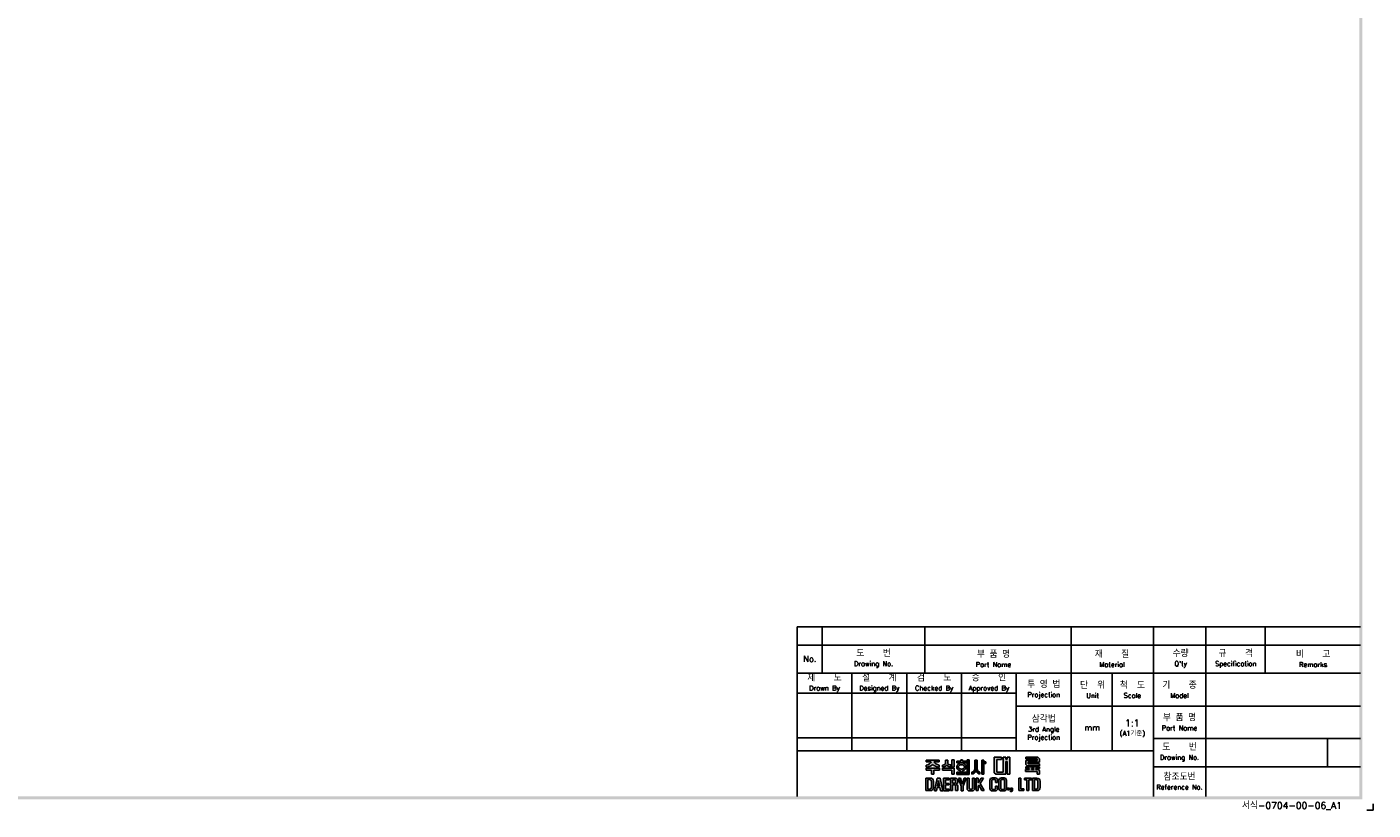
# Model space of a CAD drawing. Extents: x -194 to 879, y -1928 to 536.
# Tile 2 of 3: x 433 to 879, y -50 to 209. Entities that reach past the tile are written whole.
import ezdxf

# ---------------------------------------------------------------- set-up
doc = ezdxf.new("R2010")
doc.units = 0
doc.header["$MEASUREMENT"] = 0
for name, color, linetype in [('di', 3, 'CONTINUOUS'), ('dimtaxt', 3, 'CONTINUOUS'), ('dwg', 7, 'CONTINUOUS')]:
    doc.layers.add(name, color=color, linetype=linetype)
doc.styles.get("Standard").update_dxf_attribs({"font": 'romans.shx', "height": 2, "bigfont": 'hgs.shx'})

# ---------------------------------------------------------------- blocks, each defined once
blk = doc.blocks.new('도면서식 A1')
at = {"layer": 'di', "insert": (780.92, -2.61), "char_height": 2.2, "width": 38.8706, "attachment_point": 4}
blk.add_mtext('서식-0704-00-06_A1', dxfattribs=at)
blk = doc.blocks.new('대륙')
at = {"layer": 'dimtaxt'}
h = blk.add_hatch(color=256, dxfattribs=at)
edge = h.paths.add_edge_path()
edge.add_line((51.99, 12.18), (47.65, 12.18))
edge.add_line((47.65, 12.18), (47.65, 11.59))
edge.add_line((47.65, 11.59), (49.36, 11.59))
edge.add_ellipse((47.48, 11.55), major_axis=(1.89, 0.39), ratio=0.576936, start_angle=268.0794, end_angle=342.4305, ccw=False)
edge.add_line((47.64, 10.44), (47.64, 9.87))
edge.add_ellipse((47.59, 11.36), major_axis=(2.46, 0), ratio=0.608939, start_angle=-88.7913, end_angle=-24.3158)
edge.add_ellipse((52.06, 11.36), major_axis=(-2.46, 0), ratio=0.608939, start_angle=384.3158, end_angle=448.3061)
edge.add_line((51.99, 9.87), (51.99, 10.51))
edge.add_ellipse((52.11, 11.62), major_axis=(-1.91, 0.31), ratio=0.577613, start_angle=17.5125, end_angle=91.8636, ccw=False)
edge.add_line((50.24, 11.59), (51.99, 11.59))
edge.add_line((51.99, 11.59), (51.99, 12.18))
h.paths.add_polyline_path([(52, 9.48), (47.64, 9.48), (47.64, 8.87), (49.46, 8.87), (49.46, 7.49), (50.19, 7.49), (50.19, 8.88), (52, 8.88)])
edge = h.paths.add_edge_path()
edge.add_arc((55.25, 11.18), 0.45, 180, 220.7047, ccw=False)
edge.add_line((54.8, 11.18), (54.8, 12.18))
edge.add_line((54.8, 12.18), (54.06, 12.18))
edge.add_line((54.06, 12.18), (54.06, 11.18))
edge.add_arc((53.61, 11.18), 0.45, 319.2953, 360, ccw=False)
edge.add_spline(control_points=[(53.95, 10.89), (53.94, 10.88), (53.93, 10.87), (53.83, 10.76), (53.7, 10.68), (53.03, 10.51)], knot_values=[3.761053, 3.761053, 3.761053, 3.761053, 3.807132, 3.807132, 4.298097, 4.298097, 4.298097, 4.298097], degree=3, periodic=0)
edge.add_line((53.03, 10.51), (53.03, 9.85))
edge.add_spline(control_points=[(53.03, 9.85), (53.05, 9.85), (53.06, 9.85), (53.74, 9.96), (53.94, 10.08), (54.15, 10.22), (54.2, 10.3), (54.43, 10.6)], knot_values=[3.495949, 3.495949, 3.495949, 3.495949, 3.524444, 3.524444, 4.06832, 4.06832, 4.379503, 4.379503, 4.379503, 4.379503], degree=3, periodic=0)
edge.add_spline(control_points=[(54.43, 10.6), (54.65, 10.3), (54.71, 10.22), (54.92, 10.08), (55.12, 9.96), (55.75, 9.88), (55.78, 9.87), (55.8, 9.86)], knot_values=[3.495949, 3.495949, 3.495949, 3.495949, 3.807132, 3.807132, 4.351008, 4.351008, 4.402945, 4.402945, 4.402945, 4.402945], degree=3, periodic=0)
edge.add_line((55.8, 9.86), (55.8, 10.59))
edge.add_spline(control_points=[(55.8, 10.59), (55.78, 10.59), (55.76, 10.6), (55.19, 10.66), (55.03, 10.75), (54.92, 10.87), (54.91, 10.88), (54.91, 10.89)], knot_values=[3.761053, 3.761053, 3.761053, 3.761053, 3.81299, 3.81299, 4.356866, 4.356866, 4.402945, 4.402945, 4.402945, 4.402945], degree=3, periodic=0)
h.paths.add_polyline_path([(56.82, 9.48), (53.03, 9.48), (53.03, 8.87), (56.1, 8.87), (56.1, 7.49), (56.82, 7.49)])
h.paths.add_polyline_path([(56.82, 12.19), (56.1, 12.19), (56.1, 9.87), (56.82, 9.87)])
h.paths.add_polyline_path([(60.76, 11.76), (59.58, 11.76), (59.58, 12.19), (59.05, 12.19), (59.05, 11.76), (57.74, 11.76), (57.74, 11.21), (60.76, 11.21)])
edge = h.paths.add_edge_path()
edge.add_ellipse((59.26, 9.92), major_axis=(-1.56, 0), ratio=0.830145, start_angle=101.7462, end_angle=265.4383)
edge.add_line((59.38, 11.21), (59.13, 11.21))
edge.add_ellipse((59.26, 9.92), major_axis=(1.56, 0), ratio=0.830145, start_angle=94.5617, end_angle=259.6787)
edge.add_line((58.98, 8.65), (58.98, 8.2))
edge.add_line((58.98, 8.2), (59.58, 8.2))
edge.add_line((59.58, 8.2), (59.58, 8.65))
edge = h.paths.add_edge_path(flags=16)
edge.add_spline(control_points=[(60.26, 9.92), (60.26, 10.03), (60.22, 10.15), (60.06, 10.37), (59.93, 10.48), (59.59, 10.63), (59.39, 10.66), (58.99, 10.64), (58.8, 10.59), (58.5, 10.41), (58.39, 10.3), (58.27, 10.07), (58.25, 9.96), (58.28, 9.73), (58.34, 9.62), (58.54, 9.4), (58.69, 9.3), (59.06, 9.19), (59.26, 9.17), (59.65, 9.23), (59.83, 9.31), (60.09, 9.5), (60.18, 9.62), (60.25, 9.8), (60.26, 9.86), (60.26, 9.92)], knot_values=[0, 0, 0, 0, 0.543876, 0.543876, 1.087752, 1.087752, 1.631628, 1.631628, 2.175504, 2.175504, 2.71938, 2.71938, 3.263256, 3.263256, 3.807132, 3.807132, 4.351008, 4.351008, 4.894884, 4.894884, 5.43876, 5.43876, 5.982636, 5.982636, 6.283185, 6.283185, 6.283185, 6.283185], degree=3, periodic=0)
for points in [[(61.83, 12.19), (61.11, 12.19), (61.11, 8.2), (57.74, 8.2), (57.74, 7.47), (61.11, 7.47), (61.83, 7.47)], [(70.89, 12.38), (72.38, 12.38), (72.38, 13.12), (70.01, 13.12), (70.01, 8), (70.53, 7.49), (73.84, 7.49), (73.84, 11.66), (74.29, 11.66), (74.29, 7.49), (75.14, 7.49), (75.14, 13.12), (74.29, 13.12), (74.29, 12.42), (73.84, 12.42), (73.84, 13.12), (73.01, 13.12), (73.01, 8.23), (70.89, 8.23)]]:
    blk.add_hatch(color=256, dxfattribs=at).paths.add_polyline_path(points)
h = blk.add_hatch(color=256, dxfattribs=at)
edge = h.paths.add_edge_path()
edge.add_line((64.41, 12.18), (63.7, 12.18))
edge.add_line((63.7, 12.18), (63.7, 9.23))
edge.add_ellipse((62.86, 9.12), major_axis=(0.66, 0.841), ratio=0.672815, start_angle=218.7862, end_angle=304.0863, ccw=False)
edge.add_line((62.7, 8.19), (62.7, 7.51))
edge.add_ellipse((63.11, 8.54), major_axis=(0.964, 0.919), ratio=0.540942, start_angle=220.7961, end_angle=301.7505)
edge.add_ellipse((64.93, 8.53), major_axis=(-0.866, 0.919), ratio=0.569913, start_angle=58.7442, end_angle=145.288)
edge.add_line((65.35, 7.49), (65.35, 8.17))
edge.add_ellipse((65.18, 9.26), major_axis=(-0.67, 1.07), ratio=0.576723, start_angle=74.3826, end_angle=142.9847, ccw=False)
edge.add_line((64.41, 9.18), (64.41, 12.18))
h.paths.add_polyline_path([(66.65, 10.99), (67.26, 10.99), (67.26, 11.63), (66.64, 11.63), (66.64, 12.18), (65.92, 12.18), (65.92, 7.49), (66.65, 7.49)])
h = blk.add_hatch(color=256, dxfattribs=at)
h.paths.add_polyline_path([(84.17, 12.56), (84.17, 11.99), (80.38, 11.99), (80.38, 10.74), (80.81, 10.32), (84.92, 10.32), (84.92, 10.92), (81.19, 10.92), (81.19, 11.44), (84.92, 11.44), (84.92, 12.6), (84.39, 13.12), (80.36, 13.12), (80.36, 12.56)])
h.paths.add_polyline_path([(83.7, 9.41), (84.92, 9.41), (84.92, 9.97), (80.36, 9.97), (80.36, 9.41), (81.48, 9.41), (81.48, 9.04), (80.35, 9.04), (80.35, 8.42), (84.18, 8.42), (84.18, 7.49), (84.92, 7.49), (84.92, 8.64), (84.52, 9.04), (83.7, 9.04)])
h.paths.add_polyline_path([(83, 9.41), (82.23, 9.41), (82.23, 9.04), (83, 9.04)], flags=17)
h = blk.add_hatch(color=256, dxfattribs=at)
h.paths.add_polyline_path([(47.58, 6.25), (47.58, 2.12), (49.06, 2.12, 0.414214), (50.06, 3.12), (50.06, 5.25, 0.414214), (49.06, 6.25)])
h.paths.add_polyline_path([(48.9, 5.73, -0.414214), (49.4, 5.23), (49.4, 3.16, -0.414214), (48.9, 2.66), (48.23, 2.66), (48.23, 5.73)], flags=16)
h.paths.add_polyline_path([(50.42, 2.11), (51.1, 2.11), (51.31, 3.17), (52.21, 3.17), (52.42, 2.11), (53.1, 2.11), (52.25, 6.23), (51.27, 6.23)])
h.paths.add_polyline_path([(51.77, 5.49), (52.09, 3.74), (51.43, 3.74)], flags=16)
h.paths.add_polyline_path([(53.4, 2.11), (55.25, 2.11), (55.25, 2.66), (54.07, 2.66), (54.07, 3.99), (55.15, 3.99), (55.15, 4.52), (54.06, 4.52), (54.06, 5.7), (55.21, 5.7), (55.21, 6.25), (53.4, 6.25)])
h.paths.add_polyline_path([(55.67, 2.12), (56.33, 2.12), (56.33, 4.05), (56.93, 4.05, -0.414214), (57.33, 3.65), (57.33, 2.12), (58.02, 2.12), (58.02, 3.65, 0.276846), (57.45, 4.24, 0.25864), (58.02, 4.77), (58.02, 5.43, 0.414214), (57.22, 6.23), (55.67, 6.23)])
h.paths.add_polyline_path([(56.33, 5.71), (57.04, 5.71, -0.414214), (57.34, 5.41), (57.34, 4.86, -0.414214), (57.04, 4.56), (56.33, 4.56)], flags=16)
h.paths.add_polyline_path([(59.2, 3.57), (59.2, 2.11), (59.85, 2.11), (59.85, 3.58), (60.8, 6.24), (60.13, 6.24), (59.53, 4.27), (58.97, 6.24), (58.28, 6.24)])
h.paths.add_polyline_path([(61.13, 2.78, 0.414214), (61.88, 2.03), (62.85, 2.03, 0.414214), (63.6, 2.78), (63.6, 6.24), (62.93, 6.24), (62.93, 2.84, -0.414214), (62.68, 2.59), (62.07, 2.59, -0.414214), (61.82, 2.84), (61.82, 6.24), (61.13, 6.24)])
h.paths.add_polyline_path([(64.11, 2.12), (64.77, 2.12), (64.77, 3.42), (64.98, 3.87), (65.9, 2.12), (66.68, 2.12), (65.38, 4.46), (66.48, 6.23), (65.69, 6.23), (64.76, 4.66), (64.76, 6.23), (64.11, 6.23)])
h.paths.add_polyline_path([(68.62, 2.84, 0.414214), (69.42, 2.04), (70.32, 2.04, 0.414214), (71.12, 2.84), (71.12, 3.62), (70.47, 3.62), (70.47, 2.85, -0.414214), (70.17, 2.55), (69.58, 2.55, -0.414214), (69.28, 2.85), (69.28, 5.49, -0.414214), (69.58, 5.79), (70.16, 5.79, -0.414214), (70.46, 5.49), (70.46, 4.76), (71.12, 4.76), (71.12, 5.52, 0.414214), (70.32, 6.32), (69.42, 6.32, 0.414214), (68.62, 5.52)])
h.paths.add_polyline_path([(71.57, 2.84, 0.414214), (72.37, 2.04), (73.25, 2.04, 0.414214), (74.05, 2.84), (74.05, 5.52, 0.414214), (73.25, 6.32), (72.37, 6.32, 0.414214), (71.57, 5.52)])
h.paths.add_polyline_path([(72.23, 5.5, -0.414214), (72.53, 5.8), (73.09, 5.8, -0.414214), (73.39, 5.5), (73.39, 2.85, -0.414214), (73.09, 2.55), (72.53, 2.55, -0.414214), (72.23, 2.85)], flags=16)
h.paths.add_polyline_path([(74.42, 2.34), (75.05, 2.34), (75.05, 2.98), (74.42, 2.98)])
h.paths.add_polyline_path([(75.76, 2.34, -0.316213), (75.39, 2.07), (75.39, 1.77, 0.409412), (76.08, 2.47), (76.08, 2.98), (75.39, 2.98), (75.39, 2.34)])
h.paths.add_polyline_path([(78.08, 2.12), (79.79, 2.12), (79.79, 2.67), (78.75, 2.67), (78.75, 6.24), (78.08, 6.24)])
h.paths.add_polyline_path([(80.68, 2.12), (81.35, 2.12), (81.35, 5.7), (82.27, 5.7), (82.27, 6.24), (79.92, 6.24), (79.92, 5.7), (80.68, 5.7)])
h.paths.add_polyline_path([(82.59, 2.13), (84.07, 2.13, 0.414214), (85.07, 3.13), (85.07, 5.24, 0.414214), (84.07, 6.24), (82.59, 6.24)])
h.paths.add_polyline_path([(83.24, 5.73), (83.9, 5.73, -0.414214), (84.4, 5.23), (84.4, 3.15, -0.414214), (83.9, 2.65), (83.24, 2.65)], flags=16)
for p, q in [((47.64, 10.44), (47.64, 9.87)), ((47.64, 9.48), (52, 9.48)), ((47.64, 8.87), (47.64, 9.48)), ((49.46, 8.87), (47.64, 8.87)), ((47.65, 12.18), (51.99, 12.18)), ((47.65, 12.18), (47.65, 11.59)), ((47.65, 11.59), (49.36, 11.59)), ((49.46, 7.49), (49.46, 8.87)), ((50.19, 8.88), (50.19, 7.49)), ((52, 8.88), (50.19, 8.88)), ((51.99, 11.59), (50.24, 11.59)), ((51.99, 12.18), (51.99, 11.59)), ((51.99, 10.51), (51.99, 9.87)), ((52, 9.48), (52, 8.88)), ((53.03, 9.85), (53.03, 10.51)), ((53.03, 9.48), (56.82, 9.48)), ((53.03, 8.87), (53.03, 9.48)), ((56.1, 8.87), (53.03, 8.87)), ((54.06, 12.18), (54.8, 12.18)), ((54.06, 12.18), (54.06, 11.18)), ((54.8, 12.18), (54.8, 11.18)), ((55.8, 9.86), (55.8, 10.59)), ((56.82, 12.19), (56.1, 12.19)), ((56.1, 12.19), (56.1, 9.87)), ((56.82, 9.87), (56.1, 9.87)), ((56.1, 7.49), (56.1, 8.87)), ((56.82, 12.19), (56.82, 9.87)), ((56.82, 9.48), (56.82, 7.49)), ((57.74, 11.76), (59.05, 11.76)), ((57.74, 11.21), (57.74, 11.76)), ((60.76, 11.21), (57.74, 11.21)), ((59.05, 11.76), (59.05, 12.19)), ((59.05, 12.19), (59.58, 12.19)), ((59.58, 12.19), (59.58, 11.76)), ((59.58, 11.76), (60.76, 11.76)), ((60.76, 11.76), (60.76, 11.21)), ((61.11, 12.19), (61.11, 8.2)), ((61.83, 12.19), (61.11, 12.19)), ((61.83, 7.47), (61.83, 12.19)), ((63.7, 12.18), (64.41, 12.18)), ((63.7, 12.18), (63.7, 9.23)), ((64.41, 12.18), (64.41, 9.18)), ((65.92, 7.49), (65.92, 12.18)), ((65.92, 12.18), (66.64, 12.18)), ((66.64, 12.18), (66.64, 11.63)), ((66.64, 11.63), (67.26, 11.63)), ((66.65, 10.99), (66.65, 7.49)), ((67.26, 10.99), (66.65, 10.99)), ((67.26, 11.63), (67.26, 10.99)), ((70.01, 13.12), (70.01, 8)), ((70.01, 13.12), (72.38, 13.12)), ((70.89, 12.38), (70.89, 8.23)), ((70.89, 12.38), (72.38, 12.38)), ((72.38, 13.12), (72.38, 12.38)), ((73.01, 13.12), (73.01, 8.23)), ((73.01, 13.12), (73.84, 13.12)), ((73.84, 13.12), (73.84, 12.42)), ((73.84, 12.42), (74.29, 12.42)), ((73.84, 11.66), (73.84, 7.49)), ((73.84, 11.66), (74.29, 11.66)), ((74.29, 13.12), (75.14, 13.12)), ((74.29, 13.12), (74.29, 12.42)), ((74.29, 11.66), (74.29, 7.49)), ((75.14, 13.12), (75.14, 7.49)), ((80.35, 9.04), (81.48, 9.04)), ((80.35, 9.04), (80.35, 8.42)), ((80.36, 13.12), (84.39, 13.12)), ((80.36, 12.56), (80.36, 13.12)), ((80.36, 12.56), (84.17, 12.56)), ((80.36, 9.97), (84.92, 9.97)), ((80.36, 9.97), (80.36, 9.41)), ((80.36, 9.41), (81.48, 9.41)), ((80.38, 11.99), (84.17, 11.99)), ((80.38, 11.99), (80.38, 10.74)), ((80.81, 10.32), (80.38, 10.74)), ((80.81, 10.32), (84.92, 10.32)), ((81.19, 11.44), (84.92, 11.44)), ((81.19, 11.44), (81.19, 10.92)), ((81.19, 10.92), (84.92, 10.92)), ((81.48, 9.41), (81.48, 9.04)), ((82.23, 9.41), (83, 9.41)), ((82.23, 9.41), (82.23, 9.04)), ((82.23, 9.04), (83, 9.04)), ((83, 9.41), (83, 9.04)), ((83.7, 9.41), (84.92, 9.41)), ((83.7, 9.41), (83.7, 9.04)), ((83.7, 9.04), (84.52, 9.04)), ((84.17, 12.56), (84.17, 11.99)), ((84.92, 12.6), (84.39, 13.12)), ((84.92, 8.64), (84.52, 9.04)), ((84.92, 12.6), (84.92, 11.44)), ((84.92, 10.92), (84.92, 10.32)), ((84.92, 9.97), (84.92, 9.41)), ((47.58, 6.25), (47.58, 2.12)), ((47.58, 6.25), (49.06, 6.25)), ((48.23, 5.73), (48.23, 2.66)), ((48.9, 5.73), (48.23, 5.73)), ((49.4, 3.16), (49.4, 5.23)), ((50.19, 7.49), (49.46, 7.49)), ((50.06, 5.25), (50.06, 3.12)), ((51.27, 6.23), (50.42, 2.11)), ((52.25, 6.23), (51.27, 6.23)), ((51.77, 5.49), (51.43, 3.74)), ((52.09, 3.74), (51.77, 5.49)), ((53.1, 2.11), (52.25, 6.23)), ((55.21, 6.25), (53.4, 6.25)), ((53.4, 6.25), (53.4, 2.11)), ((54.06, 5.7), (55.21, 5.7)), ((54.06, 4.52), (54.06, 5.7)), ((55.15, 4.52), (54.06, 4.52)), ((55.15, 3.99), (55.15, 4.52)), ((55.21, 5.7), (55.21, 6.25)), ((55.67, 6.23), (55.67, 2.12)), ((57.22, 6.23), (55.67, 6.23)), ((56.82, 7.49), (56.1, 7.49)), ((56.33, 5.71), (56.33, 4.56)), ((57.04, 5.71), (56.33, 5.71)), ((56.33, 4.56), (57.04, 4.56)), ((57.34, 4.86), (57.34, 5.41)), ((57.74, 8.2), (61.11, 8.2)), ((57.74, 7.47), (57.74, 8.2)), ((61.11, 7.47), (57.74, 7.47)), ((58.02, 4.77), (58.02, 5.43)), ((58.97, 6.24), (58.28, 6.24)), ((58.28, 6.24), (59.2, 3.57)), ((59.53, 4.27), (58.97, 6.24)), ((58.98, 8.2), (58.98, 8.65)), ((60.13, 6.24), (59.53, 4.27)), ((59.58, 8.65), (59.58, 8.2)), ((59.85, 3.58), (60.8, 6.24)), ((60.8, 6.24), (60.13, 6.24)), ((61.11, 7.47), (61.83, 7.47)), ((61.13, 6.24), (61.13, 2.78)), ((61.82, 6.24), (61.13, 6.24)), ((61.82, 2.84), (61.82, 6.24)), ((62.7, 7.51), (62.7, 8.19)), ((62.93, 2.84), (62.93, 6.24)), ((62.93, 6.24), (63.6, 6.24)), ((63.6, 6.24), (63.6, 2.78)), ((64.11, 2.12), (64.11, 6.23)), ((64.11, 6.23), (64.76, 6.23)), ((64.76, 4.66), (65.69, 6.23)), ((64.76, 6.23), (64.76, 4.66)), ((65.35, 7.49), (65.35, 8.17)), ((66.48, 6.23), (65.38, 4.46)), ((65.38, 4.46), (66.68, 2.12)), ((65.69, 6.23), (66.48, 6.23)), ((66.65, 7.49), (65.92, 7.49)), ((68.62, 2.84), (68.62, 5.52)), ((69.28, 5.49), (69.28, 2.85)), ((70.32, 6.32), (69.42, 6.32)), ((70.16, 5.79), (69.58, 5.79)), ((70.53, 7.49), (70.01, 8)), ((70.46, 4.76), (70.46, 5.49)), ((71.12, 4.76), (70.46, 4.76)), ((73.84, 7.49), (70.53, 7.49)), ((73.01, 8.23), (70.89, 8.23)), ((71.12, 5.52), (71.12, 4.76)), ((71.57, 2.84), (71.57, 5.52)), ((72.23, 5.5), (72.23, 2.85)), ((73.25, 6.32), (72.37, 6.32)), ((73.09, 5.8), (72.53, 5.8)), ((73.39, 2.85), (73.39, 5.5)), ((74.05, 5.52), (74.05, 2.84)), ((75.14, 7.49), (74.29, 7.49)), ((78.08, 6.24), (78.08, 2.12)), ((78.75, 6.24), (78.08, 6.24)), ((78.75, 2.67), (78.75, 6.24)), ((82.27, 6.24), (79.92, 6.24)), ((79.92, 6.24), (79.92, 5.7)), ((79.92, 5.7), (80.68, 5.7)), ((80.35, 8.42), (84.18, 8.42)), ((80.68, 5.7), (80.68, 2.12)), ((81.35, 2.12), (81.35, 5.7)), ((81.35, 5.7), (82.27, 5.7)), ((82.27, 5.7), (82.27, 6.24)), ((82.59, 6.24), (82.59, 2.13)), ((84.07, 6.24), (82.59, 6.24)), ((83.24, 2.65), (83.24, 5.73)), ((83.24, 5.73), (83.9, 5.73)), ((84.18, 8.42), (84.18, 7.49)), ((84.92, 7.49), (84.18, 7.49)), ((84.4, 3.15), (84.4, 5.23)), ((84.92, 8.64), (84.92, 7.49)), ((85.07, 3.13), (85.07, 5.24)), ((47.58, 2.12), (49.06, 2.12)), ((48.23, 2.66), (48.9, 2.66)), ((50.42, 2.11), (51.1, 2.11)), ((51.1, 2.11), (51.31, 3.17)), ((51.31, 3.17), (52.21, 3.17)), ((51.43, 3.74), (52.09, 3.74)), ((52.21, 3.17), (52.42, 2.11)), ((52.42, 2.11), (53.1, 2.11)), ((53.4, 2.11), (55.25, 2.11)), ((54.07, 3.99), (55.15, 3.99)), ((54.07, 2.66), (54.07, 3.99)), ((55.25, 2.66), (54.07, 2.66)), ((55.25, 2.11), (55.25, 2.66)), ((55.67, 2.12), (56.33, 2.12)), ((56.33, 2.12), (56.33, 4.05)), ((56.33, 4.05), (56.93, 4.05)), ((57.33, 3.65), (57.33, 2.12)), ((57.33, 2.12), (58.02, 2.12)), ((58.02, 2.12), (58.02, 3.65)), ((59.2, 3.57), (59.2, 2.11)), ((59.2, 2.11), (59.85, 2.11)), ((59.85, 2.11), (59.85, 3.58)), ((62.85, 2.03), (61.88, 2.03)), ((62.68, 2.59), (62.07, 2.59)), ((64.77, 2.12), (64.11, 2.12)), ((64.98, 3.87), (64.77, 3.42)), ((64.77, 3.42), (64.77, 2.12)), ((65.9, 2.12), (64.98, 3.87)), ((66.68, 2.12), (65.9, 2.12)), ((70.32, 2.04), (69.42, 2.04)), ((70.17, 2.55), (69.58, 2.55)), ((70.47, 3.62), (70.47, 2.85)), ((71.12, 3.62), (70.47, 3.62)), ((71.12, 2.84), (71.12, 3.62)), ((73.25, 2.04), (72.37, 2.04)), ((73.09, 2.55), (72.53, 2.55)), ((74.42, 2.98), (74.42, 2.34)), ((75.05, 2.98), (74.42, 2.98)), ((75.05, 2.34), (74.42, 2.34)), ((75.05, 2.98), (75.05, 2.34)), ((75.39, 2.98), (75.39, 2.34)), ((76.08, 2.98), (75.39, 2.98)), ((75.76, 2.34), (75.39, 2.34)), ((75.39, 2.07), (75.39, 1.77)), ((76.08, 2.98), (76.08, 2.47)), ((78.08, 2.12), (79.79, 2.12)), ((79.79, 2.67), (78.75, 2.67)), ((79.79, 2.12), (79.79, 2.67)), ((80.68, 2.12), (81.35, 2.12)), ((82.59, 2.13), (84.07, 2.13)), ((83.9, 2.65), (83.24, 2.65))]:
    blk.add_line(p, q, dxfattribs=at)
for centre, radius, start, end in [((53.61, 11.18), 0.45, 319.2953, 360), ((55.25, 11.18), 0.45, 180, 220.7047), ((48.9, 5.23), 0.5, 0, 90), ((49.06, 5.25), 1, 0, 90), ((57.22, 4.85), 0.8, 270, 270), ((57.04, 5.41), 0.3, 0, 90), ((57.04, 4.86), 0.3, 270, 0), ((57.22, 5.43), 0.8, 0, 90), ((57.26, 5.02), 0.8, 283.6828, 341.6876), ((69.42, 5.52), 0.8, 90, 180), ((69.58, 5.49), 0.3, 90, 180), ((70.16, 5.49), 0.3, 0, 90), ((70.32, 5.52), 0.8, 0, 90), ((72.37, 5.52), 0.8, 90, 180), ((72.53, 5.5), 0.3, 90, 180), ((73.09, 5.5), 0.3, 0, 90), ((73.25, 5.52), 0.8, 0, 90), ((83.9, 5.23), 0.5, 0, 90), ((84.07, 5.24), 1, 0, 90), ((48.9, 3.16), 0.5, 270, 0), ((49.06, 3.12), 1, 270, 0), ((56.93, 3.65), 0.4, 0, 90), ((57.24, 3.47), 0.8, 12.921, 74.819), ((61.88, 2.78), 0.75, 180, 270), ((62.07, 2.84), 0.25, 180, 270), ((62.68, 2.84), 0.25, 270, 0), ((62.85, 2.78), 0.75, 270, 0), ((69.42, 2.84), 0.8, 180, 270), ((69.58, 2.85), 0.3, 180, 270), ((70.17, 2.85), 0.3, 270, 0), ((70.32, 2.84), 0.8, 270, 0), ((72.37, 2.84), 0.8, 180, 270), ((72.53, 2.85), 0.3, 180, 270), ((73.09, 2.85), 0.3, 270, 0), ((73.25, 2.84), 0.8, 270, 0), ((75.38, 2.47), 0.7, 270.9408, 0), ((75.38, 2.47), 0.4, 271.6466, 341.8371), ((83.9, 3.15), 0.5, 270, 0), ((84.07, 3.13), 1, 270, 0)]:
    blk.add_arc(centre, radius, start, end, dxfattribs=at)
for centre, major_axis, ratio, start_param, end_param in [((47.48, 11.55), (1.89, 0.39), 0.576936, 4.678869, 5.97654), ((47.59, 11.36), (-2.46, 0), 0.608939, 1.591893, 2.717202), ((59.26, 9.92), (1.56, 0), 0.830145, 1.650413, 4.532248), ((59.26, 9.92), (-1.56, 0), 0.830145, 1.775806, 4.632772), ((62.86, 9.12), (0.66, 0.841), 0.672815, 3.81854, 5.307307), ((63.11, 8.54), (0.964, 0.919), 0.540942, 3.853619, 5.26654)]:
    blk.add_ellipse(centre, major_axis=major_axis, ratio=ratio, start_param=start_param, end_param=end_param, dxfattribs=at)
at = {"layer": 'dimtaxt', "extrusion": (0, 0, -1)}
for centre, major_axis, ratio, start_param, end_param in [((52.06, 11.36), (-2.46, 0), 0.608939, -1.541231, -0.42439), ((52.11, 11.62), (-1.91, 0.31), 0.577613, 4.679864, 5.977535), ((65.18, 9.26), (-0.67, 1.07), 0.576723, 3.787632, 4.984965), ((64.93, 8.53), (-0.866, 0.919), 0.569913, 3.747431, 5.257905)]:
    blk.add_ellipse(centre, major_axis=major_axis, ratio=ratio, start_param=start_param, end_param=end_param, dxfattribs=at)
at = {"layer": 'dimtaxt'}
for points, knots in [([(53.95, 10.89), (53.94, 10.88), (53.93, 10.87), (53.83, 10.76), (53.7, 10.68), (53.03, 10.51)], [3.7610527, 3.7610527, 3.7610527, 3.7610527, 3.8071317, 3.8071317, 4.2980967, 4.2980967, 4.2980967, 4.2980967]), ([(54.43, 10.6), (54.2, 10.3), (54.15, 10.22), (53.94, 10.08), (53.74, 9.96), (53.06, 9.85), (53.05, 9.85), (53.03, 9.85)], [3.4959493, 3.4959493, 3.4959493, 3.4959493, 3.8071317, 3.8071317, 4.3510077, 4.3510077, 4.3795026, 4.3795026, 4.3795026, 4.3795026]), ([(54.43, 10.6), (54.65, 10.3), (54.71, 10.22), (54.92, 10.08), (55.12, 9.96), (55.75, 9.88), (55.78, 9.87), (55.8, 9.86)], [3.4959493, 3.4959493, 3.4959493, 3.4959493, 3.8071317, 3.8071317, 4.3510077, 4.3510077, 4.4029453, 4.4029453, 4.4029453, 4.4029453]), ([(54.91, 10.89), (54.91, 10.88), (54.92, 10.87), (55.03, 10.75), (55.19, 10.66), (55.76, 10.6), (55.78, 10.59), (55.8, 10.59)], [3.7610527, 3.7610527, 3.7610527, 3.7610527, 3.8071317, 3.8071317, 4.3510077, 4.3510077, 4.4029453, 4.4029453, 4.4029453, 4.4029453]), ([(60.26, 9.92), (60.26, 10.03), (60.22, 10.15), (60.06, 10.37), (59.93, 10.48), (59.59, 10.63), (59.39, 10.66), (58.99, 10.64), (58.8, 10.59), (58.5, 10.41), (58.39, 10.3), (58.27, 10.07), (58.25, 9.96), (58.28, 9.73), (58.34, 9.62), (58.54, 9.4), (58.69, 9.3), (59.06, 9.19), (59.26, 9.17), (59.65, 9.23), (59.83, 9.31), (60.09, 9.5), (60.18, 9.62), (60.25, 9.8), (60.26, 9.86), (60.26, 9.92)], [0, 0, 0, 0, 0.543876, 0.543876, 1.087752, 1.087752, 1.631628, 1.631628, 2.175504, 2.175504, 2.71938, 2.71938, 3.263256, 3.263256, 3.807132, 3.807132, 4.351008, 4.351008, 4.894884, 4.894884, 5.43876, 5.43876, 5.982636, 5.982636, 6.283185, 6.283185, 6.283185, 6.283185])]:
    blk.add_open_spline(points, degree=3, knots=knots, dxfattribs=at)

msp = doc.modelspace()

# ---------------------------------------------------------------- linework, layer by layer
at = {"layer": 'di'}
for p in [(878.999, -47.757), (876.983, -49.773)]:
    msp.add_line(p, (878.999, -49.773), dxfattribs=at)
at = {"layer": 'dimtaxt'}
for p, q in [((874.802, 10.812), (688.322, 10.812)), ((688.322, 10.812), (688.322, -45.237)), ((696.61, -4.328), (696.61, 10.792)), ((730.658, -4.308), (730.658, 10.812)), ((779.042, -4.308), (779.042, 10.812)), ((806.258, -4.308), (806.258, 10.812)), ((823.586, -4.308), (823.586, 10.812)), ((843.284, -4.308), (843.284, 10.812)), ((874.802, 4.764), (688.322, 4.764)), ((706.466, -30.136), (706.466, -4.475)), ((724.61, -30.136), (724.61, -4.475)), ((742.754, -30.136), (742.754, -4.475)), ((760.898, -30.136), (760.898, -4.475)), ((779.042, -30.136), (779.042, -4.475)), ((792.65, -30.136), (792.65, -4.475)), ((806.258, -45.274), (806.258, -4.475)), ((823.586, -45.274), (823.586, -4.475)), ((760.898, -11.053), (688.363, -11.053)), ((874.802, -15.425), (760.898, -15.425)), ((760.898, -25.877), (688.386, -25.877)), ((874.802, -26.118), (806.258, -26.118)), ((863.906, -35.431), (863.906, -26.118)), ((806.258, -30.136), (688.322, -30.136)), ((874.802, -35.431), (806.258, -35.431))]:
    msp.add_line(p, q, dxfattribs=at)
at = {"layer": 'dwg'}
msp.add_line((874.802, -4.475), (688.322, -4.475), dxfattribs=at)
for points in [[(875.471, 532.347), (874.463, 531.339), (875.471, -46.245), (874.463, -45.237)], [(688.487, -4.324), (688.487, -4.627), (874.55, -4.324), (874.55, -4.627)], [(875.471, -46.245), (874.463, -45.237), (52.943, -46.245), (53.951, -45.237)]]:
    msp.add_trace(points, dxfattribs=at)

# ---------------------------------------------------------------- block references
at = {"layer": 'di', "xscale": 1.008, "yscale": 1.008, "zscale": 1.008}
msp.add_blockref('대륙', (682.995, -45.487), dxfattribs=at)
at = {"layer": 'dwg', "xscale": 1.008, "yscale": 1.008, "zscale": 1.008}
msp.add_blockref('도면서식 A1', (48.407, -45.741), dxfattribs=at)

# ---------------------------------------------------------------- texts
at = {"layer": 'di', "attachment_point": 5}
for s, insert, char_height, width in [('No.', (692.549, 0.262), 2.016, 8.12257), ('{\\H1.1x;도    번\\P\\H0.72727x;Drawing No.}', (713.634, 0.262), 2.016, 34.04776), ('{\\H1.1x;부 품 명\\P\\H0.72727x;Part Name}', (753.338, 0.228), 2.016, 45.36), ('{\\H1.1x;재    질\\P\\H0.72727x;Material}', (792.57, 0.228), 2.016, 27.76132), ("{\\H1.1x;수량\\P\\H0.72727x;Q'ty}", (815.3, 0.228), 2.016, 9.53468), ('{\\H1.1x;규    격\\P\\H0.72727x;Specification}', (833.55, 0.228), 2.016, 27.216), ('{\\H1.1x;비    고\\P\\H0.72727x;Remarks}', (859.154, 0.228), 2.016, 39.312), ('{\\H1.1x;제    도\\P\\H0.72727x;Drawn By}', (697.394, -7.84), 2.016, 18.144), ('{\\H1.1x;설    계}\\P{\\H0.8x;Designed By}', (715.538, -7.84), 2.016, 18.144), ('{\\H1.1x;검    도\\P\\H0.72727x;Checked By}', (733.682, -7.84), 2.016, 18.144), ('승    인\\P{\\H0.72727x;Approved By}', (751.826, -7.84), 2.2176, 18.144), ('투 영 법\\P{\\H0.72727x;Projection}', (769.97, -10.026), 2.2176, 18.144), ('{\\H1.1x;단  위}\\P{\\H0.8x;Unit}', (786.156, -10.026), 2.016, 16.128), ('{\\H1.1x;척  도\\P\\H0.72727x;Scale}', (799.301, -10.026), 2.016, 16.128), ('기    종\\P{\\H0.72727x;Model}', (814.922, -10.026), 2.2176, 17.32877), ('{\\H1.1x;삼각법\\H0.45455x;\\P\\H1.6x;3rd Angle\\PProjection}', (769.97, -22.78), 2.016, 18.144), ('부 품 명\\P{\\H0.72727x;Part Name}', (814.922, -20.772), 2.2176, 17.32877), ('도    번\\P{\\H0.72727x;Drawing No.}', (814.922, -30.774), 2.2176, 17.32877), ('참조도번\\P{\\H0.72727x;Reference No.}', (814.922, -40.334), 2.2176, 17.32877)]:
    msp.add_mtext(s, dxfattribs=dict(at, insert=insert, char_height=char_height, width=width))
at = {"layer": 'dimtaxt'}
msp.add_text('mm', height=2.016, dxfattribs=at).set_placement((783.414, -23.426))
at = {"layer": 'dimtaxt', "insert": (799.301, -22.78), "char_height": 2.2176, "width": 16.128, "attachment_point": 5}
msp.add_mtext('1:1\\P{\\H0.72727x;(A1기준)}', dxfattribs=at)

doc.saveas('drawing.dxf')
